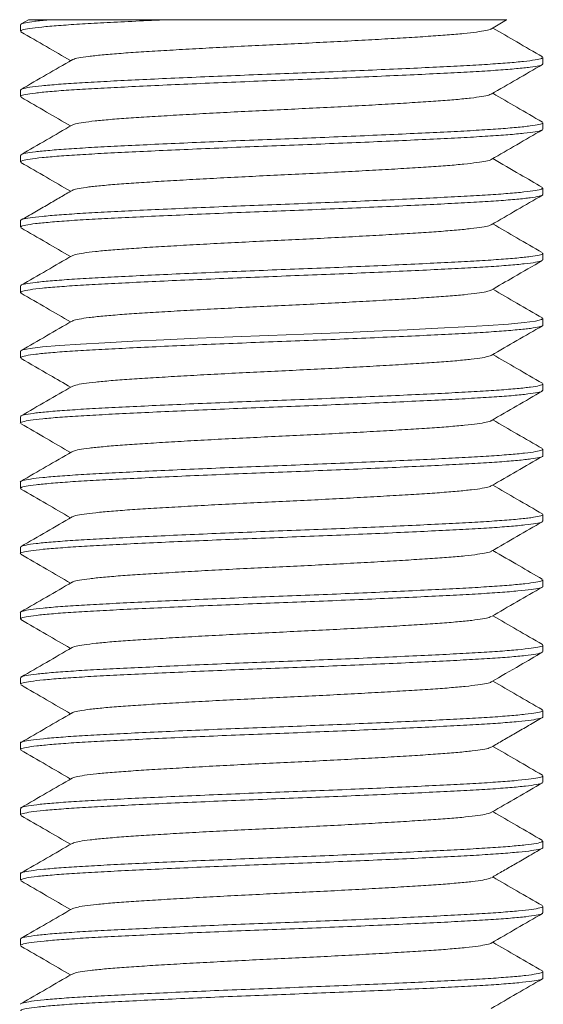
# Model space of a CAD drawing. Header units: millimetres. Extents: x 0 to 210, y 0 to 297.
# Tile 6 of 8: x 137 to 154, y 136 to 166. Entities that reach past the tile are written whole.
import ezdxf

# ---------------------------------------------------------------- set-up
doc = ezdxf.new("R2010")
doc.units = ezdxf.units.MM

msp = doc.modelspace()

# ---------------------------------------------------------------- linework, layer by layer
at = {"color": 7, "linetype": 'Continuous', "lineweight": 15}
for p, q in [((137.492, 166.23), (137.492, 166.03)), ((137.742, 166.385), (137.517, 166.254)), ((138.357, 166.38), (141.874, 166.38)), ((151.919, 166.109), (152.379, 166.376)), ((153.492, 165.03), (153.492, 165.23)), ((137.492, 164.23), (137.492, 164.03)), ((153.492, 163.03), (153.492, 163.23)), ((137.492, 162.23), (137.492, 162.03)), ((153.492, 161.03), (153.492, 161.23)), ((137.492, 160.23), (137.492, 160.03)), ((153.492, 159.03), (153.492, 159.23)), ((137.492, 158.23), (137.492, 158.03)), ((153.492, 157.03), (153.492, 157.23)), ((137.492, 156.23), (137.492, 156.03)), ((153.492, 155.03), (153.492, 155.23)), ((137.492, 154.23), (137.492, 154.03)), ((153.492, 153.03), (153.492, 153.23)), ((137.492, 152.23), (137.492, 152.03)), ((153.492, 151.03), (153.492, 151.23)), ((137.492, 150.23), (137.492, 150.03)), ((153.492, 149.03), (153.492, 149.23)), ((137.492, 148.23), (137.492, 148.03)), ((153.492, 147.03), (153.492, 147.23)), ((137.492, 146.23), (137.492, 146.03)), ((153.492, 145.03), (153.492, 145.23)), ((137.492, 144.23), (137.492, 144.03)), ((153.492, 143.03), (153.492, 143.23)), ((137.492, 142.23), (137.492, 142.03)), ((153.492, 141.03), (153.492, 141.23)), ((137.492, 140.23), (137.492, 140.03)), ((153.492, 139.03), (153.492, 139.23)), ((137.492, 138.23), (137.492, 138.03)), ((153.492, 137.03), (153.492, 137.23))]:
    msp.add_line(p, q, dxfattribs=at)
at = {"color": 7, "linetype": 'Continuous', "lineweight": 15, "flags": 128}
msp.add_lwpolyline([(153.478, 157.23), (153.45, 157.198), (153.261, 157.154), (152.921, 157.109), (152.435, 157.063), (151.82, 157.019), (151.098, 156.977), (150.27, 156.935), (149.337, 156.89), (148.322, 156.845), (147.255, 156.799), (146.166, 156.756), (145.084, 156.714), (143.995, 156.671), (142.919, 156.626), (141.888, 156.581), (140.933, 156.536), (140.078, 156.493), (139.332, 156.451), (138.688, 156.407), (138.169, 156.362), (137.792, 156.316), (137.566, 156.272), (137.492, 156.23), (137.492, 156.23)], dxfattribs=at)
at = {"color": 7, "linetype": 'Continuous', "lineweight": 15}
for points, knots in [([(137.495, 166.03), (137.507, 166.043), (137.531, 166.071), (137.757, 166.114), (138.125, 166.16), (138.639, 166.205), (139.277, 166.249), (140.033, 166.291), (140.893, 166.334), (141.545, 166.365), (141.874, 166.38)], [0, 0, 0, 0, 0.118063, 0.243802, 0.370633, 0.497327, 0.622662, 0.745726, 0.87189, 1, 1, 1, 1]), ([(138.357, 166.38), (138.204, 166.365), (137.898, 166.335), (137.627, 166.291), (137.492, 166.256), (137.506, 166.236), (137.51, 166.23)], [0, 0, 0, 0, 0.29274, 0.584263, 0.871886, 1, 1, 1, 1]), ([(137.745, 166.38), (137.744, 166.38), (137.739, 166.38), (137.83, 166.38), (138.019, 166.38), (138.244, 166.38), (138.357, 166.38)], [0, 0, 0, 0, 0.109697, 0.384145, 0.692072, 1, 1, 1, 1]), ([(141.874, 166.38), (142.151, 166.38), (142.708, 166.38), (143.58, 166.38), (144.468, 166.38), (145.362, 166.38), (146.252, 166.38), (147.114, 166.38), (147.937, 166.38), (148.712, 166.38), (149.433, 166.38), (150.09, 166.38), (150.678, 166.38), (151.189, 166.38), (151.614, 166.38), (151.95, 166.38), (152.195, 166.38), (152.338, 166.38), (152.397, 166.38), (152.38, 166.38), (152.377, 166.38)], [0, 0, 0, 0, 0.0603355, 0.1208634, 0.1811989, 0.2416016, 0.3021988, 0.3625766, 0.4209451, 0.4795086, 0.537877, 0.5949476, 0.6521963, 0.7092439, 0.7652701, 0.8214905, 0.8775164, 0.9312734, 0.9852005, 1, 1, 1, 1]), ([(137.507, 166.011), (137.768, 165.86), (138.275, 165.567), (138.782, 165.273), (139.029, 165.13)], [0, 0, 0, 0, 0.5131208, 1, 1, 1, 1]), ([(151.906, 166.109), (151.904, 166.105), (151.893, 166.087), (151.752, 166.052), (151.479, 166.007), (151.081, 165.961), (150.582, 165.917), (149.991, 165.875), (149.315, 165.833), (148.561, 165.788), (147.741, 165.743), (146.881, 165.698), (146.002, 165.654), (145.119, 165.613), (144.239, 165.569), (143.374, 165.524), (142.547, 165.479), (141.781, 165.434), (141.093, 165.391), (140.488, 165.349), (139.974, 165.305), (139.559, 165.26), (139.267, 165.215), (139.11, 165.179), (139.091, 165.16), (139.086, 165.156)], [0, 0, 0, 0, 0.013872, 0.060074, 0.106747, 0.153442, 0.199703, 0.245119, 0.290746, 0.337142, 0.383871, 0.430479, 0.476516, 0.521784, 0.567695, 0.614243, 0.660983, 0.70746, 0.753234, 0.798551, 0.844706, 0.891362, 0.938069, 0.984374, 1, 1, 1, 1]), ([(153.476, 165.249), (153.215, 165.4), (152.708, 165.694), (152.201, 165.987), (151.955, 166.13)], [0, 0, 0, 0, 0.514094, 1, 1, 1, 1]), ([(153.48, 165.23), (153.476, 165.219), (153.466, 165.194), (153.271, 165.152), (152.927, 165.107), (152.434, 165.061), (151.814, 165.017), (151.08, 164.975), (150.241, 164.933), (149.303, 164.888), (148.286, 164.843), (147.217, 164.798), (146.126, 164.754), (145.029, 164.713), (143.936, 164.669), (142.862, 164.624), (141.834, 164.579), (140.883, 164.534), (140.028, 164.491), (139.277, 164.449), (138.639, 164.405), (138.125, 164.36), (137.757, 164.314), (137.531, 164.271), (137.507, 164.243), (137.495, 164.23)], [0, 0, 0, 0, 0.034601, 0.07859, 0.123027, 0.167483, 0.211528, 0.254769, 0.298211, 0.342384, 0.386873, 0.431247, 0.47508, 0.51818, 0.561892, 0.606209, 0.650709, 0.694959, 0.738541, 0.781688, 0.825632, 0.870052, 0.91452, 0.958606, 1, 1, 1, 1]), ([(137.51, 164.03), (137.506, 164.036), (137.494, 164.057), (137.634, 164.093), (137.924, 164.138), (138.371, 164.183), (138.95, 164.228), (139.648, 164.271), (140.453, 164.312), (141.358, 164.356), (142.352, 164.402), (143.407, 164.447), (144.493, 164.492), (145.589, 164.533), (146.685, 164.576), (147.768, 164.62), (148.814, 164.666), (149.794, 164.711), (150.682, 164.755), (151.468, 164.796), (152.146, 164.84), (152.702, 164.885), (153.124, 164.93), (153.385, 164.975), (153.501, 165.008), (153.481, 165.026), (153.477, 165.03)], [0, 0, 0, 0, 0.0201021, 0.06385, 0.108185, 0.1526837, 0.1969134, 0.2404567, 0.2836269, 0.3276012, 0.3720335, 0.4164946, 0.4605541, 0.5038133, 0.5472353, 0.591397, 0.6358848, 0.6802665, 0.7241162, 0.7672213, 0.8109157, 0.8552245, 0.8997258, 0.9439867, 0.9875881, 1, 1, 1, 1]), ([(139.073, 165.155), (138.813, 165.005), (138.292, 164.703), (137.77, 164.401), (137.51, 164.25)], [0, 0, 0, 0, 0.499883, 1, 1, 1, 1]), ([(151.911, 164.104), (152.171, 164.255), (152.692, 164.557), (153.213, 164.859), (153.474, 165.009)], [0, 0, 0, 0, 0.499887, 1, 1, 1, 1]), ([(151.898, 164.104), (151.881, 164.095), (151.839, 164.07), (151.633, 164.03), (151.299, 163.985), (150.849, 163.94), (150.304, 163.896), (149.671, 163.855), (148.956, 163.811), (148.167, 163.766), (147.324, 163.72), (146.452, 163.676), (145.57, 163.633), (144.688, 163.592), (143.813, 163.547), (142.964, 163.502), (142.163, 163.456), (141.435, 163.412), (140.787, 163.371), (140.225, 163.328), (139.758, 163.283), (139.402, 163.238), (139.165, 163.195), (139.107, 163.168), (139.08, 163.155)], [0, 0, 0, 0, 0.031145, 0.077878, 0.124865, 0.171649, 0.217782, 0.263293, 0.30959, 0.356451, 0.403424, 0.450052, 0.495897, 0.541571, 0.58809, 0.635035, 0.681949, 0.728379, 0.773958, 0.819932, 0.866632, 0.913616, 0.960427, 1, 1, 1, 1]), ([(153.474, 163.25), (153.213, 163.401), (152.707, 163.694), (152.201, 163.988), (151.955, 164.13)], [0, 0, 0, 0, 0.51468, 1, 1, 1, 1]), ([(137.51, 164.01), (137.77, 163.859), (138.277, 163.566), (138.783, 163.272), (139.029, 163.13)], [0, 0, 0, 0, 0.514661, 1, 1, 1, 1]), ([(153.477, 163.23), (153.481, 163.226), (153.501, 163.208), (153.385, 163.175), (153.124, 163.13), (152.702, 163.085), (152.146, 163.04), (151.468, 162.996), (150.682, 162.955), (149.794, 162.911), (148.814, 162.866), (147.768, 162.82), (146.685, 162.776), (145.589, 162.733), (144.493, 162.692), (143.407, 162.647), (142.352, 162.602), (141.358, 162.556), (140.453, 162.512), (139.648, 162.471), (138.95, 162.428), (138.371, 162.383), (137.924, 162.338), (137.634, 162.293), (137.494, 162.257), (137.506, 162.236), (137.51, 162.23)], [0, 0, 0, 0, 0.012412, 0.056013, 0.100274, 0.144776, 0.189084, 0.232779, 0.275884, 0.319733, 0.364115, 0.408603, 0.452765, 0.496187, 0.539446, 0.583505, 0.627967, 0.672399, 0.716373, 0.759543, 0.803087, 0.847316, 0.891815, 0.93615, 0.979898, 1, 1, 1, 1]), ([(139.073, 163.155), (138.813, 163.005), (138.292, 162.703), (137.77, 162.401), (137.51, 162.25)], [0, 0, 0, 0, 0.49989, 1, 1, 1, 1]), ([(137.494, 162.03), (137.507, 162.044), (137.533, 162.071), (137.763, 162.115), (138.135, 162.161), (138.652, 162.206), (139.293, 162.25), (140.046, 162.292), (140.903, 162.335), (141.856, 162.38), (142.885, 162.425), (143.961, 162.47), (145.053, 162.514), (146.15, 162.555), (147.241, 162.599), (148.309, 162.644), (149.325, 162.689), (150.26, 162.734), (151.097, 162.776), (151.829, 162.818), (152.446, 162.862), (152.936, 162.908), (153.276, 162.953), (153.468, 162.994), (153.476, 163.019), (153.479, 163.03)], [0, 0, 0, 0, 0.042365, 0.086464, 0.130936, 0.17535, 0.219279, 0.262417, 0.306018, 0.350278, 0.394779, 0.439087, 0.48278, 0.525885, 0.569734, 0.614115, 0.658602, 0.702763, 0.746185, 0.789443, 0.833502, 0.877963, 0.922394, 0.966368, 1, 1, 1, 1]), ([(151.911, 162.104), (152.171, 162.255), (152.693, 162.557), (153.214, 162.859), (153.474, 163.01)], [0, 0, 0, 0, 0.499881, 1, 1, 1, 1]), ([(137.509, 162.01), (137.77, 161.859), (138.277, 161.566), (138.783, 161.272), (139.029, 161.13)], [0, 0, 0, 0, 0.514506, 1, 1, 1, 1]), ([(151.903, 162.104), (151.901, 162.102), (151.891, 162.086), (151.755, 162.053), (151.487, 162.008), (151.091, 161.962), (150.594, 161.918), (150.005, 161.876), (149.331, 161.834), (148.578, 161.789), (147.76, 161.744), (146.9, 161.699), (146.022, 161.655), (145.139, 161.614), (144.259, 161.57), (143.393, 161.525), (142.565, 161.48), (141.797, 161.435), (141.107, 161.392), (140.501, 161.35), (139.985, 161.306), (139.567, 161.261), (139.273, 161.216), (139.113, 161.18), (139.093, 161.161), (139.088, 161.156)], [0, 0, 0, 0, 0.007589, 0.054062, 0.101021, 0.148009, 0.194573, 0.240289, 0.286178, 0.33285, 0.379867, 0.426771, 0.473113, 0.518666, 0.564843, 0.61167, 0.658702, 0.705479, 0.751557, 0.797146, 0.843571, 0.890511, 0.937512, 0.984118, 1, 1, 1, 1]), ([(153.474, 161.25), (153.246, 161.382), (152.74, 161.675), (152.233, 161.969), (151.955, 162.13)], [0, 0, 0, 0, 0.450227, 1, 1, 1, 1]), ([(153.479, 161.23), (153.476, 161.219), (153.468, 161.194), (153.276, 161.153), (152.936, 161.108), (152.446, 161.062), (151.829, 161.018), (151.097, 160.976), (150.26, 160.934), (149.325, 160.889), (148.309, 160.844), (147.241, 160.799), (146.15, 160.755), (145.053, 160.714), (143.961, 160.67), (142.885, 160.625), (141.856, 160.58), (140.903, 160.535), (140.046, 160.492), (139.293, 160.45), (138.652, 160.406), (138.135, 160.361), (137.763, 160.315), (137.533, 160.271), (137.507, 160.244), (137.494, 160.23)], [0, 0, 0, 0, 0.033632, 0.077606, 0.122037, 0.166498, 0.210557, 0.253815, 0.297237, 0.341398, 0.385885, 0.430266, 0.474115, 0.51722, 0.560913, 0.605221, 0.649722, 0.693982, 0.737583, 0.780721, 0.82465, 0.869064, 0.913536, 0.957635, 1, 1, 1, 1]), ([(137.51, 160.03), (137.507, 160.037), (137.495, 160.057), (137.638, 160.094), (137.933, 160.139), (138.383, 160.184), (138.965, 160.229), (139.665, 160.272), (140.472, 160.313), (141.379, 160.357), (142.375, 160.403), (143.431, 160.448), (144.518, 160.493), (145.614, 160.534), (146.709, 160.577), (147.791, 160.622), (148.837, 160.667), (149.815, 160.712), (150.701, 160.756), (151.484, 160.797), (152.159, 160.841), (152.713, 160.886), (153.132, 160.931), (153.389, 160.976), (153.502, 161.009), (153.482, 161.026), (153.478, 161.03)], [0, 0, 0, 0, 0.021066, 0.064831, 0.109174, 0.153672, 0.197891, 0.241414, 0.284597, 0.328586, 0.373023, 0.41748, 0.461526, 0.504768, 0.548211, 0.592384, 0.636874, 0.681249, 0.725082, 0.768183, 0.811896, 0.856213, 0.900714, 0.944965, 0.988547, 1, 1, 1, 1]), ([(139.075, 161.157), (138.957, 161.088), (138.722, 160.951), (138.331, 160.723), (137.914, 160.483), (137.649, 160.331), (137.51, 160.251)], [0, 0, 0, 0, 0.23824, 0.475083, 0.723801, 1, 1, 1, 1]), ([(151.911, 160.105), (152.172, 160.255), (152.693, 160.557), (153.214, 160.859), (153.475, 161.01)], [0, 0, 0, 0, 0.499885, 1, 1, 1, 1]), ([(153.473, 159.251), (153.212, 159.402), (152.706, 159.695), (152.2, 159.988), (151.955, 160.13)], [0, 0, 0, 0, 0.5149, 1, 1, 1, 1]), ([(137.51, 160.009), (137.77, 159.859), (138.277, 159.566), (138.783, 159.272), (139.029, 159.13)], [0, 0, 0, 0, 0.5145567, 1, 1, 1, 1]), ([(151.898, 160.104), (151.882, 160.095), (151.842, 160.071), (151.639, 160.031), (151.307, 159.986), (150.86, 159.941), (150.317, 159.897), (149.686, 159.856), (148.973, 159.812), (148.185, 159.767), (147.343, 159.722), (146.472, 159.677), (145.59, 159.634), (144.707, 159.593), (143.833, 159.548), (142.982, 159.503), (142.18, 159.457), (141.45, 159.413), (140.8, 159.372), (140.237, 159.329), (139.767, 159.284), (139.408, 159.239), (139.167, 159.195), (139.107, 159.168), (139.079, 159.155)], [0, 0, 0, 0, 0.030389, 0.077094, 0.124063, 0.170839, 0.216975, 0.262465, 0.308728, 0.355564, 0.402522, 0.449146, 0.494996, 0.540635, 0.587123, 0.634046, 0.680949, 0.727377, 0.772953, 0.818889, 0.86556, 0.912526, 0.959329, 1, 1, 1, 1]), ([(153.478, 159.23), (153.482, 159.226), (153.502, 159.209), (153.389, 159.176), (153.132, 159.131), (152.713, 159.086), (152.159, 159.041), (151.484, 158.997), (150.701, 158.956), (149.815, 158.912), (148.837, 158.867), (147.791, 158.822), (146.709, 158.777), (145.614, 158.734), (144.518, 158.693), (143.431, 158.648), (142.375, 158.603), (141.379, 158.557), (140.472, 158.513), (139.665, 158.472), (138.965, 158.429), (138.383, 158.384), (137.933, 158.339), (137.638, 158.294), (137.495, 158.257), (137.507, 158.237), (137.51, 158.23)], [0, 0, 0, 0, 0.011453, 0.055035, 0.099286, 0.143787, 0.188104, 0.231817, 0.274918, 0.318751, 0.363126, 0.407616, 0.451789, 0.495232, 0.538474, 0.58252, 0.626977, 0.671414, 0.715403, 0.758586, 0.802109, 0.846328, 0.890826, 0.935169, 0.978934, 1, 1, 1, 1]), ([(137.531, 158.008), (137.514, 158.015), (137.465, 158.037), (137.547, 158.072), (137.767, 158.116), (138.146, 158.162), (138.664, 158.207), (139.308, 158.251), (140.064, 158.293), (140.923, 158.336), (141.879, 158.381), (142.909, 158.426), (143.985, 158.471), (145.078, 158.514), (146.175, 158.556), (147.265, 158.599), (148.332, 158.645), (149.347, 158.69), (150.28, 158.735), (151.114, 158.777), (151.844, 158.819), (152.459, 158.863), (152.945, 158.909), (153.282, 158.954), (153.469, 158.995), (153.476, 159.019), (153.478, 159.03)], [0, 0, 0, 0, 0.022132, 0.06451, 0.107646, 0.151137, 0.194562, 0.237503, 0.279678, 0.322333, 0.365623, 0.409139, 0.452458, 0.495167, 0.537322, 0.580217, 0.623622, 0.667122, 0.710294, 0.752734, 0.795053, 0.83815, 0.881631, 0.925074, 0.96806, 1, 1, 1, 1]), ([(139.073, 159.155), (138.812, 159.004), (138.291, 158.703), (137.77, 158.401), (137.51, 158.25)], [0, 0, 0, 0, 0.49989, 1, 1, 1, 1]), ([(151.91, 158.104), (152.138, 158.236), (152.659, 158.538), (153.18, 158.839), (153.473, 159.009)], [0, 0, 0, 0, 0.437537, 1, 1, 1, 1]), ([(151.904, 158.104), (151.902, 158.102), (151.893, 158.086), (151.76, 158.054), (151.494, 158.009), (151.101, 157.963), (150.606, 157.919), (150.019, 157.877), (149.347, 157.835), (148.596, 157.79), (147.779, 157.745), (146.919, 157.699), (146.042, 157.656), (145.158, 157.614), (144.278, 157.571), (143.412, 157.526), (142.583, 157.481), (141.813, 157.436), (141.122, 157.393), (140.513, 157.351), (139.995, 157.307), (139.575, 157.262), (139.278, 157.217), (139.114, 157.181), (139.093, 157.161), (139.087, 157.156)], [0, 0, 0, 0, 0.006239, 0.052664, 0.099584, 0.146544, 0.19309, 0.238794, 0.284629, 0.331255, 0.378237, 0.425116, 0.471443, 0.516969, 0.563095, 0.60988, 0.656879, 0.703634, 0.749701, 0.795249, 0.841626, 0.888526, 0.935498, 0.982085, 1, 1, 1, 1]), ([(153.475, 157.25), (153.214, 157.401), (152.707, 157.694), (152.201, 157.987), (151.955, 158.13)], [0, 0, 0, 0, 0.5145086, 1, 1, 1, 1]), ([(137.512, 158.008), (137.773, 157.857), (138.278, 157.565), (138.784, 157.272), (139.029, 157.13)], [0, 0, 0, 0, 0.515228, 1, 1, 1, 1]), ([(139.073, 157.155), (138.812, 157.004), (138.291, 156.703), (137.77, 156.401), (137.509, 156.25)], [0, 0, 0, 0, 0.499881, 1, 1, 1, 1]), ([(137.51, 156.03), (137.507, 156.037), (137.497, 156.058), (137.643, 156.095), (137.941, 156.14), (138.394, 156.185), (138.979, 156.23), (139.681, 156.273), (140.491, 156.314), (141.4, 156.358), (142.398, 156.404), (143.455, 156.449), (144.542, 156.494), (145.638, 156.535), (146.733, 156.578), (147.815, 156.623), (148.859, 156.668), (149.836, 156.713), (150.719, 156.757), (151.501, 156.798), (152.173, 156.842), (152.724, 156.887), (153.14, 156.932), (153.393, 156.977), (153.504, 157.009), (153.483, 157.027), (153.478, 157.03)], [0, 0, 0, 0, 0.02203, 0.065812, 0.110164, 0.15466, 0.198867, 0.242371, 0.285567, 0.329571, 0.374013, 0.418466, 0.462497, 0.505723, 0.549186, 0.593371, 0.637864, 0.682231, 0.726047, 0.769145, 0.812876, 0.857202, 0.901702, 0.945942, 0.989505, 1, 1, 1, 1]), ([(151.911, 156.104), (152.171, 156.255), (152.692, 156.557), (153.213, 156.858), (153.474, 157.009)], [0, 0, 0, 0, 0.499884, 1, 1, 1, 1]), ([(137.51, 156.009), (137.803, 155.84), (138.309, 155.547), (138.816, 155.253), (139.029, 155.13)], [0, 0, 0, 0, 0.578794, 1, 1, 1, 1]), ([(151.897, 156.104), (151.882, 156.095), (151.844, 156.072), (151.645, 156.032), (151.316, 155.987), (150.871, 155.942), (150.33, 155.898), (149.701, 155.857), (148.989, 155.813), (148.203, 155.768), (147.362, 155.723), (146.491, 155.678), (145.61, 155.635), (144.727, 155.594), (143.852, 155.549), (143.001, 155.504), (142.198, 155.458), (141.465, 155.414), (140.814, 155.373), (140.248, 155.33), (139.776, 155.285), (139.415, 155.24), (139.17, 155.196), (139.108, 155.168), (139.079, 155.155)], [0, 0, 0, 0, 0.028896, 0.075622, 0.122621, 0.169438, 0.215624, 0.261141, 0.307418, 0.354277, 0.401269, 0.447936, 0.493839, 0.539491, 0.585996, 0.632945, 0.679885, 0.72636, 0.77198, 0.817926, 0.864617, 0.911613, 0.958456, 1, 1, 1, 1]), ([(153.474, 155.25), (153.214, 155.401), (152.707, 155.694), (152.201, 155.988), (151.955, 156.13)], [0, 0, 0, 0, 0.51465, 1, 1, 1, 1]), ([(137.494, 154.03), (137.493, 154.03), (137.468, 154.045), (137.556, 154.073), (137.772, 154.117), (138.156, 154.163), (138.677, 154.208), (139.324, 154.252), (140.082, 154.293), (140.943, 154.337), (141.901, 154.382), (142.932, 154.427), (144.009, 154.472), (145.102, 154.515), (146.199, 154.557), (147.289, 154.6), (148.356, 154.646), (149.369, 154.691), (150.3, 154.736), (151.132, 154.778), (151.859, 154.82), (152.471, 154.864), (152.955, 154.91), (153.288, 154.955), (153.471, 154.996), (153.476, 155.02), (153.478, 155.03)], [0, 0, 0, 0, 0.000951, 0.044309, 0.088433, 0.132912, 0.177314, 0.221211, 0.264333, 0.307972, 0.352252, 0.396754, 0.441043, 0.484701, 0.527816, 0.571697, 0.616092, 0.660574, 0.704711, 0.748091, 0.791387, 0.835473, 0.879941, 0.924362, 0.968305, 1, 1, 1, 1]), ([(153.478, 155.23), (153.483, 155.227), (153.504, 155.209), (153.393, 155.177), (153.14, 155.132), (152.724, 155.087), (152.173, 155.042), (151.501, 154.998), (150.719, 154.957), (149.836, 154.913), (148.859, 154.868), (147.815, 154.823), (146.733, 154.778), (145.638, 154.735), (144.542, 154.694), (143.455, 154.649), (142.398, 154.604), (141.4, 154.558), (140.491, 154.514), (139.681, 154.473), (138.979, 154.43), (138.394, 154.385), (137.941, 154.34), (137.643, 154.295), (137.497, 154.258), (137.507, 154.237), (137.51, 154.23)], [0, 0, 0, 0, 0.0104951, 0.0540579, 0.0982982, 0.1427979, 0.1871244, 0.2308546, 0.273953, 0.3177694, 0.3621364, 0.4066286, 0.4508137, 0.4942769, 0.5375026, 0.5815345, 0.6259868, 0.6704295, 0.714433, 0.757629, 0.8011326, 0.8453404, 0.8898363, 0.9341876, 0.9779702, 1, 1, 1, 1]), ([(139.073, 155.155), (138.813, 155.005), (138.292, 154.703), (137.771, 154.401), (137.51, 154.25)], [0, 0, 0, 0, 0.499888, 1, 1, 1, 1]), ([(151.911, 154.104), (152.171, 154.255), (152.692, 154.557), (153.213, 154.859), (153.474, 155.009)], [0, 0, 0, 0, 0.49989, 1, 1, 1, 1]), ([(151.905, 154.104), (151.904, 154.103), (151.895, 154.087), (151.764, 154.055), (151.502, 154.01), (151.111, 153.964), (150.618, 153.92), (150.033, 153.878), (149.363, 153.836), (148.613, 153.791), (147.798, 153.746), (146.939, 153.7), (146.061, 153.657), (145.178, 153.615), (144.298, 153.572), (143.431, 153.527), (142.6, 153.482), (141.83, 153.437), (141.136, 153.393), (140.526, 153.352), (140.005, 153.308), (139.584, 153.263), (139.282, 153.218), (139.11, 153.179), (139.087, 153.157), (139.078, 153.15)], [0, 0, 0, 0, 0.00551, 0.051604, 0.098198, 0.144842, 0.191084, 0.236497, 0.281997, 0.328293, 0.374952, 0.421519, 0.467547, 0.51277, 0.558562, 0.605018, 0.651697, 0.698144, 0.743917, 0.789146, 0.835191, 0.881765, 0.92842, 0.974703, 1, 1, 1, 1]), ([(153.478, 153.248), (153.218, 153.399), (152.71, 153.692), (152.202, 153.987), (151.955, 154.13)], [0, 0, 0, 0, 0.512685, 1, 1, 1, 1]), ([(137.51, 154.009), (137.771, 153.859), (138.277, 153.565), (138.784, 153.272), (139.03, 153.13)], [0, 0, 0, 0, 0.514449, 1, 1, 1, 1]), ([(153.478, 153.23), (153.476, 153.22), (153.471, 153.196), (153.288, 153.155), (152.955, 153.11), (152.471, 153.064), (151.859, 153.02), (151.132, 152.978), (150.3, 152.936), (149.369, 152.891), (148.356, 152.846), (147.289, 152.8), (146.199, 152.757), (145.102, 152.715), (144.009, 152.672), (142.932, 152.627), (141.901, 152.582), (140.943, 152.537), (140.082, 152.493), (139.324, 152.452), (138.677, 152.408), (138.156, 152.363), (137.772, 152.317), (137.556, 152.273), (137.468, 152.245), (137.493, 152.23), (137.494, 152.23)], [0, 0, 0, 0, 0.031695, 0.075638, 0.120059, 0.164527, 0.208613, 0.251909, 0.295289, 0.339426, 0.383908, 0.428303, 0.472184, 0.515299, 0.558957, 0.603246, 0.647748, 0.692028, 0.735667, 0.778789, 0.822686, 0.867088, 0.911567, 0.955691, 0.999049, 1, 1, 1, 1]), ([(139.064, 153.149), (138.803, 152.999), (138.283, 152.697), (137.762, 152.396), (137.502, 152.245)], [0, 0, 0, 0, 0.499916, 1, 1, 1, 1]), ([(137.51, 152.03), (137.507, 152.037), (137.498, 152.059), (137.648, 152.096), (137.949, 152.141), (138.406, 152.186), (138.993, 152.231), (139.698, 152.274), (140.51, 152.315), (141.422, 152.359), (142.421, 152.405), (143.479, 152.45), (144.566, 152.495), (145.663, 152.536), (146.757, 152.579), (147.839, 152.624), (148.882, 152.669), (149.856, 152.714), (150.738, 152.758), (151.517, 152.799), (152.187, 152.843), (152.735, 152.888), (153.147, 152.933), (153.397, 152.978), (153.505, 153.01), (153.483, 153.027), (153.479, 153.03)], [0, 0, 0, 0, 0.022994, 0.066794, 0.111153, 0.155647, 0.199844, 0.243327, 0.286538, 0.330555, 0.375003, 0.419451, 0.463468, 0.506679, 0.550162, 0.594359, 0.638853, 0.683212, 0.727012, 0.770108, 0.813856, 0.858191, 0.90269, 0.946919, 0.990462, 1, 1, 1, 1]), ([(151.911, 152.104), (152.171, 152.255), (152.692, 152.557), (153.213, 152.859), (153.474, 153.009)], [0, 0, 0, 0, 0.499883, 1, 1, 1, 1]), ([(137.509, 152.01), (137.77, 151.859), (138.276, 151.566), (138.783, 151.272), (139.029, 151.13)], [0, 0, 0, 0, 0.514439, 1, 1, 1, 1]), ([(151.897, 152.104), (151.883, 152.095), (151.847, 152.072), (151.651, 152.033), (151.325, 151.988), (150.882, 151.943), (150.343, 151.899), (149.716, 151.858), (149.006, 151.814), (148.221, 151.769), (147.382, 151.724), (146.511, 151.679), (145.629, 151.636), (144.747, 151.595), (143.871, 151.55), (143.019, 151.505), (142.215, 151.459), (141.481, 151.415), (140.827, 151.374), (140.26, 151.331), (139.786, 151.286), (139.422, 151.241), (139.174, 151.197), (139.11, 151.169), (139.079, 151.156)], [0, 0, 0, 0, 0.028046, 0.074785, 0.121808, 0.168658, 0.214887, 0.260426, 0.306709, 0.353585, 0.400604, 0.447307, 0.493256, 0.538916, 0.58543, 0.632399, 0.679369, 0.725883, 0.771543, 0.817491, 0.864195, 0.911214, 0.958089, 1, 1, 1, 1]), ([(153.474, 151.25), (153.213, 151.401), (152.707, 151.694), (152.201, 151.988), (151.955, 152.13)], [0, 0, 0, 0, 0.514734, 1, 1, 1, 1]), ([(153.479, 151.23), (153.483, 151.227), (153.505, 151.21), (153.397, 151.178), (153.147, 151.133), (152.735, 151.088), (152.187, 151.043), (151.517, 150.999), (150.738, 150.958), (149.856, 150.914), (148.882, 150.869), (147.839, 150.824), (146.757, 150.779), (145.663, 150.736), (144.566, 150.695), (143.479, 150.65), (142.421, 150.605), (141.422, 150.559), (140.51, 150.515), (139.698, 150.474), (138.993, 150.431), (138.406, 150.386), (137.949, 150.341), (137.648, 150.296), (137.498, 150.259), (137.507, 150.237), (137.51, 150.23)], [0, 0, 0, 0, 0.009538, 0.053081, 0.09731, 0.141809, 0.186144, 0.229892, 0.272988, 0.316788, 0.361147, 0.405641, 0.449838, 0.493321, 0.536532, 0.580549, 0.624997, 0.669445, 0.713462, 0.756673, 0.800156, 0.844353, 0.888847, 0.933206, 0.977006, 1, 1, 1, 1]), ([(139.074, 151.156), (138.814, 151.005), (138.293, 150.704), (137.772, 150.402), (137.511, 150.251)], [0, 0, 0, 0, 0.499891, 1, 1, 1, 1]), ([(137.495, 150.03), (137.494, 150.03), (137.47, 150.045), (137.559, 150.074), (137.779, 150.118), (138.166, 150.164), (138.69, 150.209), (139.34, 150.253), (140.1, 150.294), (140.964, 150.338), (141.923, 150.383), (142.956, 150.428), (144.033, 150.473), (145.126, 150.516), (146.223, 150.557), (147.313, 150.601), (148.379, 150.647), (149.39, 150.692), (150.319, 150.737), (151.149, 150.779), (151.874, 150.821), (152.483, 150.865), (152.964, 150.911), (153.294, 150.956), (153.473, 150.996), (153.476, 151.02), (153.477, 151.03)], [0, 0, 0, 0, 0.0019018, 0.0452816, 0.0894185, 0.1339004, 0.1782956, 0.2221772, 0.2652925, 0.3089498, 0.3532396, 0.3977411, 0.4420213, 0.4856601, 0.528782, 0.5726795, 0.6170813, 0.6615603, 0.7056847, 0.7490432, 0.7923593, 0.8364582, 0.8809305, 0.925345, 0.9692736, 1, 1, 1, 1]), ([(151.912, 150.105), (152.173, 150.256), (152.694, 150.558), (153.215, 150.86), (153.476, 151.01)], [0, 0, 0, 0, 0.499878, 1, 1, 1, 1]), ([(137.508, 150.011), (137.769, 149.86), (138.276, 149.566), (138.783, 149.273), (139.029, 149.13)], [0, 0, 0, 0, 0.514058, 1, 1, 1, 1]), ([(151.906, 150.105), (151.905, 150.103), (151.898, 150.088), (151.769, 150.056), (151.509, 150.011), (151.12, 149.965), (150.63, 149.921), (150.047, 149.879), (149.379, 149.837), (148.631, 149.792), (147.816, 149.747), (146.958, 149.701), (146.081, 149.657), (145.198, 149.616), (144.317, 149.573), (143.45, 149.528), (142.618, 149.483), (141.846, 149.438), (141.151, 149.394), (140.538, 149.353), (140.016, 149.309), (139.592, 149.264), (139.288, 149.219), (139.118, 149.182), (139.094, 149.161), (139.086, 149.155)], [0, 0, 0, 0, 0.005265, 0.051575, 0.098398, 0.145281, 0.191771, 0.237434, 0.283141, 0.329658, 0.376548, 0.423358, 0.469634, 0.515092, 0.561096, 0.607777, 0.654691, 0.701382, 0.747406, 0.792856, 0.839116, 0.885919, 0.932813, 0.979342, 1, 1, 1, 1]), ([(153.473, 149.251), (153.235, 149.389), (152.729, 149.682), (152.223, 149.975), (151.955, 150.13)], [0, 0, 0, 0, 0.470358, 1, 1, 1, 1]), ([(153.477, 149.23), (153.476, 149.22), (153.473, 149.196), (153.294, 149.156), (152.964, 149.111), (152.483, 149.065), (151.874, 149.021), (151.149, 148.979), (150.319, 148.937), (149.39, 148.892), (148.379, 148.847), (147.313, 148.801), (146.223, 148.757), (145.126, 148.716), (144.033, 148.673), (142.956, 148.628), (141.923, 148.583), (140.964, 148.538), (140.1, 148.494), (139.34, 148.453), (138.69, 148.409), (138.166, 148.364), (137.779, 148.318), (137.559, 148.274), (137.47, 148.245), (137.494, 148.23), (137.495, 148.23)], [0, 0, 0, 0, 0.0307264, 0.074655, 0.1190695, 0.1635418, 0.2076407, 0.2509568, 0.2943153, 0.3384397, 0.3829187, 0.4273205, 0.471218, 0.5143399, 0.5579787, 0.6022589, 0.6467604, 0.6910502, 0.7347075, 0.7778228, 0.8217044, 0.8660996, 0.9105815, 0.9547184, 0.9980982, 1, 1, 1, 1]), ([(137.51, 148.03), (137.507, 148.038), (137.5, 148.059), (137.653, 148.097), (137.958, 148.142), (138.417, 148.187), (139.008, 148.232), (139.715, 148.275), (140.529, 148.316), (141.443, 148.36), (142.444, 148.406), (143.503, 148.451), (144.59, 148.496), (145.687, 148.537), (146.782, 148.58), (147.862, 148.625), (148.904, 148.67), (149.877, 148.715), (150.756, 148.759), (151.533, 148.8), (152.2, 148.844), (152.745, 148.889), (153.155, 148.934), (153.401, 148.979), (153.506, 149.01), (153.484, 149.027), (153.48, 149.03)], [0, 0, 0, 0, 0.023959, 0.067776, 0.112143, 0.156635, 0.20082, 0.244283, 0.287509, 0.331541, 0.375993, 0.420435, 0.464439, 0.507635, 0.551138, 0.595346, 0.639842, 0.684193, 0.727976, 0.771071, 0.814836, 0.85918, 0.903677, 0.947896, 0.991419, 1, 1, 1, 1]), ([(139.072, 149.155), (138.811, 149.004), (138.29, 148.702), (137.769, 148.401), (137.509, 148.25)], [0, 0, 0, 0, 0.4998937, 1, 1, 1, 1]), ([(151.913, 148.105), (152.173, 148.256), (152.694, 148.558), (153.215, 148.86), (153.476, 149.01)], [0, 0, 0, 0, 0.499888, 1, 1, 1, 1]), ([(151.898, 148.105), (151.885, 148.097), (151.85, 148.073), (151.657, 148.034), (151.333, 147.989), (150.893, 147.944), (150.356, 147.9), (149.73, 147.859), (149.023, 147.815), (148.24, 147.77), (147.401, 147.725), (146.53, 147.68), (145.649, 147.637), (144.766, 147.596), (143.891, 147.551), (143.038, 147.506), (142.232, 147.46), (141.496, 147.416), (140.841, 147.375), (140.271, 147.332), (139.795, 147.287), (139.429, 147.242), (139.174, 147.197), (139.106, 147.168), (139.074, 147.155)], [0, 0, 0, 0, 0.028088, 0.074683, 0.121572, 0.168298, 0.214414, 0.259824, 0.305958, 0.352693, 0.39958, 0.446164, 0.492004, 0.537519, 0.583887, 0.630718, 0.677559, 0.723957, 0.769504, 0.815301, 0.86186, 0.908744, 0.955495, 1, 1, 1, 1]), ([(153.476, 147.249), (153.215, 147.4), (152.708, 147.694), (152.201, 147.987), (151.955, 148.13)], [0, 0, 0, 0, 0.514024, 1, 1, 1, 1]), ([(137.509, 148.01), (137.77, 147.859), (138.276, 147.566), (138.783, 147.272), (139.029, 147.13)], [0, 0, 0, 0, 0.514228, 1, 1, 1, 1]), ([(153.48, 147.23), (153.484, 147.227), (153.506, 147.21), (153.401, 147.179), (153.155, 147.134), (152.745, 147.089), (152.2, 147.044), (151.533, 147), (150.756, 146.959), (149.877, 146.915), (148.904, 146.87), (147.862, 146.825), (146.782, 146.78), (145.687, 146.737), (144.59, 146.696), (143.503, 146.651), (142.444, 146.606), (141.443, 146.56), (140.529, 146.516), (139.715, 146.475), (139.008, 146.432), (138.417, 146.387), (137.958, 146.342), (137.653, 146.297), (137.5, 146.259), (137.507, 146.238), (137.51, 146.23)], [0, 0, 0, 0, 0.0085808, 0.0521043, 0.096323, 0.1408204, 0.1851636, 0.2289288, 0.2720243, 0.3158068, 0.3601581, 0.4046539, 0.4488616, 0.4923652, 0.5355611, 0.5795646, 0.6240072, 0.6684595, 0.7124913, 0.7557169, 0.79918, 0.843365, 0.8878572, 0.9322241, 0.9760406, 1, 1, 1, 1]), ([(137.497, 146.03), (137.495, 146.031), (137.471, 146.046), (137.563, 146.075), (137.786, 146.12), (138.176, 146.165), (138.703, 146.21), (139.355, 146.254), (140.118, 146.295), (140.984, 146.339), (141.945, 146.384), (142.98, 146.429), (144.057, 146.474), (145.151, 146.517), (146.248, 146.558), (147.337, 146.602), (148.402, 146.648), (149.412, 146.693), (150.339, 146.738), (151.166, 146.78), (151.888, 146.822), (152.495, 146.866), (152.973, 146.912), (153.299, 146.957), (153.474, 146.997), (153.476, 147.02), (153.476, 147.03)], [0, 0, 0, 0, 0.002854, 0.046255, 0.090404, 0.134889, 0.179277, 0.223143, 0.266252, 0.309928, 0.354227, 0.398729, 0.442999, 0.486619, 0.529749, 0.573662, 0.61807, 0.662546, 0.706658, 0.749995, 0.793332, 0.837444, 0.88192, 0.926328, 0.970241, 1, 1, 1, 1]), ([(139.072, 147.155), (138.811, 147.004), (138.29, 146.702), (137.769, 146.4), (137.508, 146.249)], [0, 0, 0, 0, 0.499879, 1, 1, 1, 1]), ([(151.911, 146.104), (152.204, 146.274), (152.725, 146.576), (153.246, 146.877), (153.473, 147.009)], [0, 0, 0, 0, 0.562512, 1, 1, 1, 1]), ([(137.511, 146.009), (137.772, 145.858), (138.278, 145.565), (138.784, 145.272), (139.029, 145.13)], [0, 0, 0, 0, 0.5149885, 1, 1, 1, 1]), ([(151.907, 146.104), (151.906, 146.103), (151.9, 146.088), (151.773, 146.057), (151.517, 146.012), (151.13, 145.966), (150.642, 145.922), (150.061, 145.88), (149.394, 145.838), (148.648, 145.793), (147.835, 145.748), (146.977, 145.702), (146.1, 145.658), (145.217, 145.617), (144.337, 145.574), (143.469, 145.529), (142.636, 145.484), (141.862, 145.439), (141.165, 145.395), (140.551, 145.354), (140.027, 145.31), (139.6, 145.265), (139.294, 145.22), (139.121, 145.183), (139.096, 145.162), (139.088, 145.156)], [0, 0, 0, 0, 0.0034327, 0.0498073, 0.0967056, 0.1436754, 0.19026, 0.2360252, 0.2817904, 0.3283751, 0.3753448, 0.4222431, 0.4686177, 0.5141634, 0.5602278, 0.6069803, 0.6539771, 0.70076, 0.7468834, 0.7924079, 0.838732, 0.8856093, 0.9325886, 0.9792128, 1, 1, 1, 1]), ([(153.475, 145.25), (153.214, 145.401), (152.708, 145.694), (152.201, 145.987), (151.955, 146.13)], [0, 0, 0, 0, 0.514429, 1, 1, 1, 1]), ([(153.476, 145.23), (153.476, 145.22), (153.474, 145.197), (153.299, 145.157), (152.973, 145.112), (152.495, 145.066), (151.888, 145.022), (151.166, 144.98), (150.339, 144.938), (149.412, 144.893), (148.402, 144.848), (147.337, 144.802), (146.248, 144.758), (145.151, 144.717), (144.057, 144.674), (142.98, 144.629), (141.945, 144.584), (140.984, 144.539), (140.118, 144.495), (139.355, 144.454), (138.703, 144.41), (138.176, 144.365), (137.786, 144.32), (137.563, 144.275), (137.471, 144.246), (137.495, 144.231), (137.497, 144.23)], [0, 0, 0, 0, 0.029759, 0.073672, 0.11808, 0.162556, 0.206668, 0.250005, 0.293342, 0.337454, 0.38193, 0.426338, 0.470251, 0.513381, 0.557001, 0.601271, 0.645773, 0.690072, 0.733748, 0.776857, 0.820723, 0.865111, 0.909596, 0.953745, 0.997146, 1, 1, 1, 1]), ([(139.073, 145.156), (138.813, 145.005), (138.292, 144.703), (137.771, 144.401), (137.51, 144.25)], [0, 0, 0, 0, 0.499883, 1, 1, 1, 1]), ([(137.51, 144.03), (137.508, 144.038), (137.501, 144.06), (137.658, 144.098), (137.967, 144.143), (138.429, 144.188), (139.022, 144.233), (139.732, 144.275), (140.548, 144.317), (141.464, 144.361), (142.467, 144.407), (143.527, 144.452), (144.615, 144.497), (145.711, 144.538), (146.806, 144.581), (147.886, 144.626), (148.927, 144.671), (149.898, 144.716), (150.774, 144.76), (151.549, 144.801), (152.214, 144.845), (152.756, 144.89), (153.162, 144.935), (153.404, 144.98), (153.507, 145.011), (153.485, 145.028), (153.481, 145.03)], [0, 0, 0, 0, 0.024925, 0.068758, 0.113132, 0.157622, 0.201796, 0.245238, 0.28848, 0.332526, 0.376983, 0.42142, 0.465409, 0.508591, 0.552115, 0.596334, 0.640831, 0.685174, 0.728939, 0.772035, 0.815817, 0.860168, 0.904664, 0.948872, 0.992375, 1, 1, 1, 1]), ([(151.91, 144.104), (152.03, 144.173), (152.271, 144.313), (152.659, 144.539), (153.07, 144.776), (153.335, 144.929), (153.474, 145.009)], [0, 0, 0, 0, 0.237433, 0.477242, 0.728012, 1, 1, 1, 1]), ([(137.5, 144.016), (137.76, 143.866), (138.27, 143.57), (138.78, 143.275), (139.03, 143.13)], [0, 0, 0, 0, 0.510646, 1, 1, 1, 1]), ([(151.896, 144.104), (151.884, 144.096), (151.851, 144.074), (151.662, 144.035), (151.342, 143.99), (150.904, 143.945), (150.369, 143.901), (149.745, 143.86), (149.039, 143.816), (148.258, 143.771), (147.42, 143.726), (146.55, 143.681), (145.669, 143.638), (144.786, 143.597), (143.91, 143.552), (143.056, 143.507), (142.249, 143.461), (141.512, 143.417), (140.854, 143.375), (140.283, 143.333), (139.805, 143.288), (139.436, 143.243), (139.178, 143.198), (139.109, 143.169), (139.075, 143.155)], [0, 0, 0, 0, 0.025689, 0.072382, 0.119379, 0.166224, 0.212467, 0.257983, 0.304208, 0.351044, 0.398044, 0.444748, 0.490717, 0.536325, 0.582787, 0.629723, 0.676679, 0.7232, 0.768871, 0.814755, 0.861411, 0.908403, 0.955272, 1, 1, 1, 1]), ([(153.474, 143.25), (153.213, 143.401), (152.707, 143.694), (152.201, 143.988), (151.955, 144.13)], [0, 0, 0, 0, 0.5145792, 1, 1, 1, 1]), ([(137.498, 142.03), (137.496, 142.031), (137.472, 142.046), (137.566, 142.076), (137.793, 142.121), (138.187, 142.166), (138.717, 142.211), (139.371, 142.255), (140.136, 142.296), (141.004, 142.34), (141.967, 142.385), (143.003, 142.43), (144.081, 142.475), (145.175, 142.518), (146.272, 142.559), (147.361, 142.603), (148.425, 142.649), (149.434, 142.694), (150.358, 142.739), (151.184, 142.781), (151.903, 142.823), (152.507, 142.867), (152.982, 142.913), (153.305, 142.958), (153.476, 142.998), (153.476, 143.021), (153.476, 143.03)], [0, 0, 0, 0, 0.003807, 0.047228, 0.09139, 0.135877, 0.180259, 0.224108, 0.267213, 0.310907, 0.355215, 0.399716, 0.443977, 0.487578, 0.530716, 0.574645, 0.61906, 0.663532, 0.707631, 0.750947, 0.794306, 0.83843, 0.882909, 0.927311, 0.971209, 1, 1, 1, 1]), ([(153.481, 143.23), (153.485, 143.228), (153.507, 143.211), (153.404, 143.18), (153.162, 143.135), (152.756, 143.09), (152.214, 143.045), (151.549, 143.001), (150.774, 142.96), (149.898, 142.916), (148.927, 142.871), (147.886, 142.826), (146.806, 142.781), (145.711, 142.738), (144.615, 142.697), (143.527, 142.652), (142.467, 142.607), (141.464, 142.561), (140.548, 142.517), (139.732, 142.475), (139.022, 142.433), (138.429, 142.388), (137.967, 142.343), (137.658, 142.298), (137.501, 142.26), (137.508, 142.238), (137.51, 142.23)], [0, 0, 0, 0, 0.007625, 0.051128, 0.095336, 0.139832, 0.184183, 0.227965, 0.271061, 0.314826, 0.359169, 0.403666, 0.447885, 0.491409, 0.534591, 0.57858, 0.623017, 0.667474, 0.71152, 0.754762, 0.798204, 0.842378, 0.886868, 0.931242, 0.975075, 1, 1, 1, 1]), ([(139.073, 143.155), (138.813, 143.005), (138.292, 142.703), (137.771, 142.401), (137.51, 142.25)], [0, 0, 0, 0, 0.499892, 1, 1, 1, 1]), ([(151.92, 142.11), (152.18, 142.261), (152.701, 142.562), (153.221, 142.864), (153.482, 143.014)], [0, 0, 0, 0, 0.4999174, 1, 1, 1, 1]), ([(151.911, 142.11), (151.91, 142.107), (151.905, 142.091), (151.779, 142.058), (151.524, 142.013), (151.14, 141.967), (150.654, 141.923), (150.075, 141.881), (149.41, 141.839), (148.666, 141.794), (147.854, 141.749), (146.997, 141.703), (146.12, 141.659), (145.237, 141.618), (144.356, 141.575), (143.488, 141.53), (142.654, 141.485), (141.879, 141.44), (141.18, 141.396), (140.564, 141.355), (140.037, 141.311), (139.608, 141.266), (139.299, 141.221), (139.124, 141.184), (139.098, 141.163), (139.089, 141.157)], [0, 0, 0, 0, 0.008641, 0.054748, 0.101386, 0.148104, 0.19445, 0.23999, 0.285485, 0.331804, 0.378516, 0.425167, 0.471307, 0.516615, 0.56241, 0.608899, 0.65564, 0.70218, 0.748073, 0.793345, 0.839402, 0.886018, 0.932745, 0.97913, 1, 1, 1, 1]), ([(153.474, 141.251), (153.213, 141.401), (152.707, 141.694), (152.2, 141.988), (151.954, 142.13)], [0, 0, 0, 0, 0.514583, 1, 1, 1, 1]), ([(137.506, 142.012), (137.766, 141.861), (138.274, 141.567), (138.782, 141.273), (139.029, 141.13)], [0, 0, 0, 0, 0.512553, 1, 1, 1, 1]), ([(153.476, 141.23), (153.476, 141.221), (153.476, 141.198), (153.305, 141.158), (152.982, 141.113), (152.507, 141.067), (151.903, 141.023), (151.184, 140.981), (150.358, 140.939), (149.434, 140.894), (148.425, 140.849), (147.361, 140.803), (146.272, 140.759), (145.175, 140.718), (144.081, 140.675), (143.003, 140.63), (141.967, 140.585), (141.004, 140.54), (140.136, 140.496), (139.371, 140.455), (138.717, 140.411), (138.187, 140.366), (137.793, 140.321), (137.566, 140.276), (137.472, 140.246), (137.496, 140.231), (137.498, 140.23)], [0, 0, 0, 0, 0.028791, 0.072689, 0.117091, 0.16157, 0.205694, 0.249053, 0.292369, 0.336468, 0.38094, 0.425355, 0.469284, 0.512422, 0.556023, 0.600284, 0.644785, 0.689093, 0.732787, 0.775892, 0.819741, 0.864123, 0.90861, 0.952772, 0.996193, 1, 1, 1, 1]), ([(139.075, 141.156), (138.814, 141.005), (138.293, 140.704), (137.772, 140.402), (137.512, 140.251)], [0, 0, 0, 0, 0.499899, 1, 1, 1, 1]), ([(137.51, 140.03), (137.508, 140.038), (137.503, 140.06), (137.663, 140.099), (137.975, 140.144), (138.441, 140.189), (139.037, 140.234), (139.749, 140.276), (140.568, 140.318), (141.486, 140.362), (142.49, 140.408), (143.551, 140.453), (144.639, 140.498), (145.736, 140.539), (146.83, 140.582), (147.91, 140.627), (148.949, 140.672), (149.918, 140.717), (150.793, 140.761), (151.565, 140.802), (152.227, 140.846), (152.766, 140.891), (153.17, 140.936), (153.408, 140.981), (153.509, 141.012), (153.485, 141.028), (153.482, 141.03)], [0, 0, 0, 0, 0.025891, 0.06974, 0.114122, 0.158609, 0.202771, 0.246193, 0.289452, 0.333511, 0.377972, 0.422404, 0.466378, 0.509548, 0.553092, 0.597321, 0.64182, 0.686154, 0.729902, 0.772998, 0.816798, 0.861157, 0.905651, 0.949848, 0.993331, 1, 1, 1, 1]), ([(151.913, 140.105), (152.02, 140.168), (152.246, 140.299), (152.619, 140.515), (153.036, 140.756), (153.322, 140.922), (153.474, 141.009)], [0, 0, 0, 0, 0.209851, 0.443401, 0.70531, 1, 1, 1, 1]), ([(137.51, 140.009), (137.771, 139.859), (138.277, 139.565), (138.783, 139.272), (139.029, 139.13)], [0, 0, 0, 0, 0.514666, 1, 1, 1, 1]), ([(151.898, 140.105), (151.887, 140.097), (151.855, 140.075), (151.668, 140.036), (151.35, 139.991), (150.915, 139.946), (150.382, 139.902), (149.76, 139.861), (149.056, 139.817), (148.276, 139.772), (147.439, 139.727), (146.569, 139.682), (145.688, 139.639), (144.805, 139.598), (143.929, 139.553), (143.075, 139.508), (142.266, 139.462), (141.527, 139.418), (140.868, 139.376), (140.295, 139.334), (139.814, 139.289), (139.442, 139.244), (139.18, 139.198), (139.108, 139.169), (139.073, 139.155)], [0, 0, 0, 0, 0.026287, 0.072879, 0.119785, 0.166548, 0.21272, 0.25815, 0.304268, 0.351006, 0.397916, 0.444543, 0.490444, 0.535952, 0.582309, 0.629149, 0.67602, 0.722467, 0.768068, 0.813842, 0.860397, 0.907296, 0.954083, 1, 1, 1, 1]), ([(153.474, 139.251), (153.213, 139.401), (152.707, 139.694), (152.201, 139.988), (151.955, 140.13)], [0, 0, 0, 0, 0.514607, 1, 1, 1, 1]), ([(137.499, 138.03), (137.497, 138.031), (137.473, 138.047), (137.569, 138.077), (137.8, 138.122), (138.197, 138.167), (138.73, 138.212), (139.387, 138.256), (140.155, 138.297), (141.025, 138.341), (141.99, 138.386), (143.027, 138.431), (144.106, 138.476), (145.2, 138.519), (146.296, 138.56), (147.385, 138.604), (148.448, 138.65), (149.455, 138.695), (150.378, 138.74), (151.201, 138.782), (151.918, 138.824), (152.519, 138.868), (152.991, 138.914), (153.31, 138.959), (153.478, 138.998), (153.476, 139.021), (153.475, 139.03)], [0, 0, 0, 0, 0.00476, 0.048203, 0.092376, 0.136866, 0.18124, 0.225073, 0.268174, 0.311886, 0.356203, 0.400704, 0.444954, 0.488536, 0.531684, 0.575628, 0.620049, 0.664518, 0.708604, 0.7519, 0.79528, 0.839417, 0.883899, 0.928294, 0.972176, 1, 1, 1, 1]), ([(153.482, 139.23), (153.485, 139.228), (153.509, 139.212), (153.408, 139.181), (153.17, 139.136), (152.766, 139.091), (152.227, 139.046), (151.565, 139.002), (150.793, 138.961), (149.918, 138.917), (148.949, 138.872), (147.91, 138.827), (146.83, 138.782), (145.736, 138.739), (144.639, 138.698), (143.551, 138.653), (142.49, 138.608), (141.486, 138.562), (140.568, 138.518), (139.749, 138.476), (139.037, 138.434), (138.441, 138.389), (137.975, 138.344), (137.663, 138.299), (137.503, 138.26), (137.508, 138.238), (137.51, 138.23)], [0, 0, 0, 0, 0.006669, 0.050152, 0.094349, 0.138843, 0.183202, 0.227002, 0.270098, 0.313846, 0.35818, 0.402679, 0.446908, 0.490452, 0.533622, 0.577596, 0.622028, 0.666489, 0.710548, 0.753807, 0.797229, 0.841391, 0.885878, 0.93026, 0.974109, 1, 1, 1, 1]), ([(139.073, 139.155), (138.812, 139.004), (138.291, 138.703), (137.77, 138.401), (137.509, 138.25)], [0, 0, 0, 0, 0.499886, 1, 1, 1, 1]), ([(151.911, 138.104), (152.171, 138.255), (152.692, 138.557), (153.214, 138.859), (153.474, 139.01)], [0, 0, 0, 0, 0.499881, 1, 1, 1, 1]), ([(153.475, 137.25), (153.214, 137.401), (152.707, 137.694), (152.201, 137.987), (151.955, 138.13)], [0, 0, 0, 0, 0.514542, 1, 1, 1, 1]), ([(137.509, 138.01), (137.77, 137.859), (138.277, 137.566), (138.783, 137.272), (139.029, 137.13)], [0, 0, 0, 0, 0.51457, 1, 1, 1, 1]), ([(151.909, 138.104), (151.909, 138.104), (151.904, 138.089), (151.781, 138.059), (151.531, 138.014), (151.15, 137.968), (150.666, 137.924), (150.088, 137.882), (149.426, 137.84), (148.683, 137.795), (147.872, 137.75), (147.016, 137.704), (146.14, 137.66), (145.256, 137.619), (144.376, 137.576), (143.507, 137.531), (142.672, 137.486), (141.895, 137.441), (141.195, 137.397), (140.576, 137.356), (140.048, 137.312), (139.617, 137.267), (139.305, 137.222), (139.126, 137.184), (139.097, 137.163), (139.088, 137.156)], [0, 0, 0, 0, 0.001406, 0.047741, 0.094619, 0.141589, 0.188194, 0.233998, 0.279714, 0.326264, 0.37322, 0.420125, 0.466526, 0.512085, 0.558103, 0.604828, 0.651817, 0.698613, 0.744768, 0.790277, 0.836561, 0.883416, 0.930395, 0.977038, 1, 1, 1, 1]), ([(153.475, 137.23), (153.476, 137.221), (153.478, 137.198), (153.31, 137.159), (152.991, 137.114), (152.519, 137.068), (151.918, 137.024), (151.201, 136.982), (150.378, 136.94), (149.455, 136.895), (148.448, 136.85), (147.385, 136.804), (146.296, 136.76), (145.2, 136.719), (144.106, 136.676), (143.027, 136.631), (141.99, 136.586), (141.025, 136.541), (140.155, 136.497), (139.387, 136.456), (138.73, 136.412), (138.197, 136.367), (137.8, 136.322), (137.569, 136.277), (137.473, 136.247), (137.497, 136.231), (137.499, 136.23)], [0, 0, 0, 0, 0.0278239, 0.0717057, 0.116101, 0.1605832, 0.2047202, 0.2481001, 0.2913963, 0.3354823, 0.3799511, 0.4243718, 0.4683159, 0.5114638, 0.5550458, 0.5992962, 0.6437966, 0.688114, 0.7318262, 0.7749272, 0.8187601, 0.8631344, 0.9076242, 0.9517975, 0.9952399, 1, 1, 1, 1]), ([(137.509, 136.03), (137.508, 136.039), (137.505, 136.061), (137.669, 136.099), (137.984, 136.145), (138.453, 136.19), (139.051, 136.235), (139.766, 136.277), (140.587, 136.319), (141.507, 136.363), (142.513, 136.409), (143.575, 136.454), (144.663, 136.499), (145.76, 136.54), (146.854, 136.583), (147.934, 136.628), (148.972, 136.673), (149.939, 136.718), (150.811, 136.762), (151.581, 136.803), (152.241, 136.847), (152.777, 136.892), (153.177, 136.937), (153.412, 136.982), (153.51, 137.012), (153.486, 137.028), (153.484, 137.03)], [0, 0, 0, 0, 0.026857, 0.070723, 0.115111, 0.159596, 0.203746, 0.247147, 0.290424, 0.334497, 0.378962, 0.423388, 0.467347, 0.510506, 0.554069, 0.598309, 0.642808, 0.687134, 0.730864, 0.773963, 0.817779, 0.862146, 0.906638, 0.950823, 0.994286, 1, 1, 1, 1]), ([(139.073, 137.155), (138.813, 137.005), (138.291, 136.703), (137.77, 136.401), (137.51, 136.25)], [0, 0, 0, 0, 0.499881, 1, 1, 1, 1]), ([(151.911, 136.105), (152.172, 136.255), (152.693, 136.557), (153.214, 136.859), (153.475, 137.01)], [0, 0, 0, 0, 0.499883, 1, 1, 1, 1])]:
    msp.add_open_spline(points, degree=3, knots=knots, dxfattribs=at)

doc.saveas('drawing.dxf')
